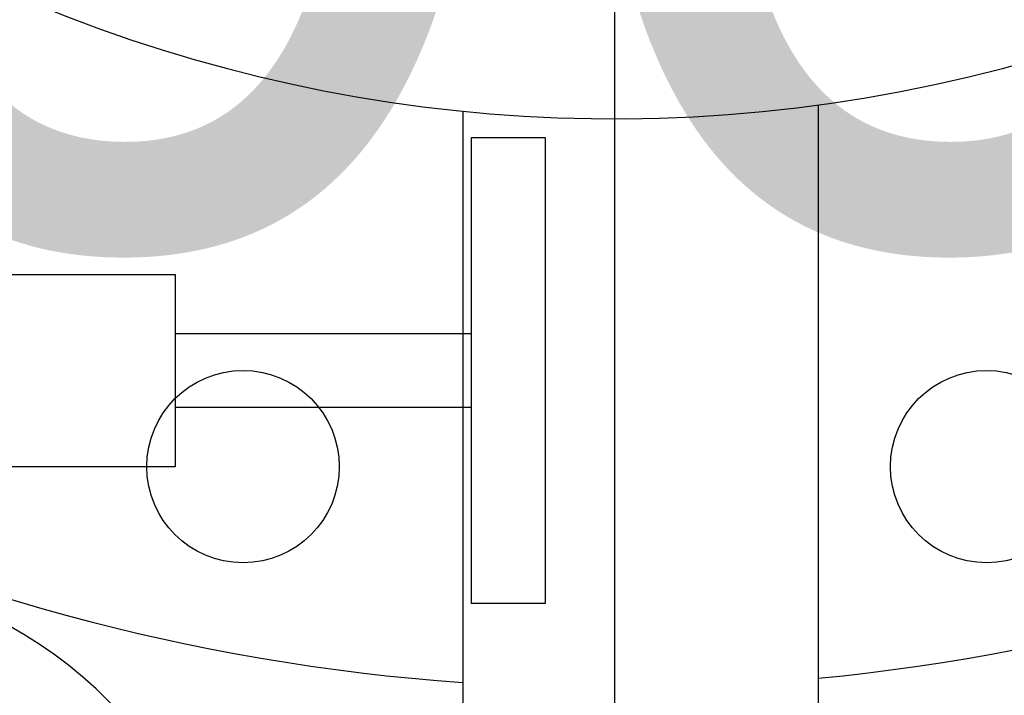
# Model space of a CAD drawing. Header units: millimetres. Extents: x 226749 to 325316, y -44191 to 40236.
# Tile 132 of 164: x 294071 to 294204, y 13311 to 13402. Entities that reach past the tile are written whole.
import ezdxf
from ezdxf.enums import TextEntityAlignment as Align

# ---------------------------------------------------------------- set-up
doc = ezdxf.new("R2010")
doc.units = ezdxf.units.MM
doc.header["$LTSCALE"] = 100
doc.linetypes.add('DASHDOT', pattern=[25.4, 12.7, -6.35, 0, -6.35])
for name, color, linetype in [('CIĘŻAR', 2, 'Continuous'), ('K_OSIE', 2, 'DASHDOT'), ('K_URZĄDZENIA', 4, 'Continuous')]:
    doc.layers.add(name, color=color, linetype=linetype)

# ---------------------------------------------------------------- blocks, each defined once
blk = doc.blocks.new('ZBIORNIK_RZUT')
at = {"layer": 'K_OSIE', "ltscale": 25}
blk.add_line((150071.65, 96546.03), (146996.34, 96546.03), dxfattribs=at)
at = {"layer": 'K_URZĄDZENIA'}
for p, q in [((148783.2, 96573.49), (148872.35, 96573.49)), ((148784.01, 96525.49), (148872.35, 96525.49))]:
    blk.add_line(p, q, dxfattribs=at)
for centre in [(148832.09, 96596.26), (148832.09, 96495.79)]:
    blk.add_circle(centre, 13, dxfattribs=at)
for radius, start, end in [(282.5, 5.5785, 174.4215), (205.5, 289.6339, 254.3661), (282.5, 184.1692, 355.8308)]:
    blk.add_arc((148579.54, 96546.03), radius, start, end, dxfattribs=at)

msp = doc.modelspace()

# ---------------------------------------------------------------- linework, layer by layer
at = {"color": 7, "linetype": 'Continuous'}
for p, q in [((294131.62, 13386.5), (294131.62, 13323.5)), ((294131.62, 13386.5), (294141.62, 13386.5)), ((294141.62, 13386.5), (294141.62, 13323.5)), ((294054.62, 13368), (294091.62, 13368)), ((294091.62, 13368), (294091.62, 13342)), ((294091.62, 13360), (294131.62, 13360)), ((294131.62, 13350), (294091.62, 13350)), ((294091.62, 13342), (294054.62, 13342)), ((294141.62, 13323.5), (294131.62, 13323.5))]:
    msp.add_line(p, q, dxfattribs=at)
msp.add_arc((294041.62, 13270), 57.5, 39.366, 117.0781, dxfattribs=at)

# ---------------------------------------------------------------- block references
at = {"layer": 'K_URZĄDZENIA', "rotation": 270}
msp.add_blockref('ZBIORNIK_RZUT', (197605, 162174.1), dxfattribs=at)

# ---------------------------------------------------------------- texts
at = {"layer": 'CIĘŻAR'}
msp.add_text('5000 kg', height=150, dxfattribs=at).set_placement((294162.92, 13447.4), align=Align.MIDDLE_CENTER)

doc.saveas('drawing.dxf')
